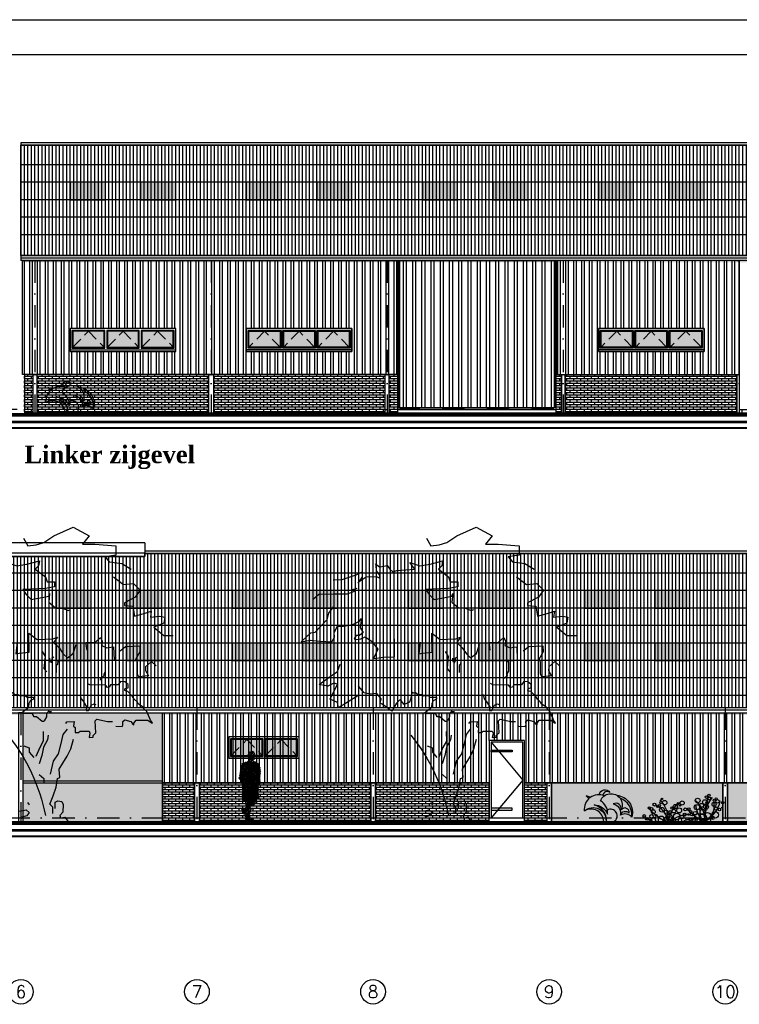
# Model space of a CAD drawing. Extents: x 0 to 139982, y -59400 to 0.
# Tile 8 of 20: x 29266 to 49700, y -27970 to 0. Entities that reach past the tile are written whole.
import ezdxf
from ezdxf.enums import TextEntityAlignment as Align

# ---------------------------------------------------------------- set-up
doc = ezdxf.new("R2010")
doc.units = 0
doc.header["$LTSCALE"] = 100
doc.header["$MEASUREMENT"] = 0
doc.linetypes.add('DASHDOT2', pattern=[12.7, 6.35, -3.175, 0, -3.175])
doc.linetypes.add('HIDDEN2', pattern=[4.7625, 3.175, -1.5875])
doc.layers.get('0').update_dxf_attribs({"linetype": 'CONTINUOUS'})
for name, color, linetype in [('00', 7, 'CONTINUOUS'), ('A--A$1C-_CIRKEL', 3, 'CONTINUOUS'), ('A--A21--_F1---', 8, 'CONTINUOUS'), ('A--A21--_F123-_SOLID', 25, 'CONTINUOUS'), ('A--A27--_F123-_SOLID', 7, 'CONTINUOUS'), ('A--A32--_F123-_SOLID', 7, 'CONTINUOUS'), ('A--A49--_F1---_SOLID', 16, 'CONTINUOUS'), ('A--L$2A-_F123-', 7, 'CONTINUOUS'), ('A--L$7A-_STRAMIEN', 1, 'DASHDOT2'), ('A--L20--_F123-_GEVELAANZIC', 7, 'CONTINUOUS'), ('A--L21--_F123-', 1, 'CONTINUOUS'), ('A--L27--_F123-', 1, 'CONTINUOUS'), ('A--L28S-_F123-', 1, 'CONTINUOUS'), ('A--L32--_F123-', 7, 'CONTINUOUS'), ('A--L91--', 7, 'CONTINUOUS'), ('A--L91--_F123-', 7, 'CONTINUOUS'), ('A--L93--_F123-', 7, 'CONTINUOUS'), ('A--L99--_F123-', 1, 'CONTINUOUS'), ('A--M$1A-_F123-_MAATV', 7, 'CONTINUOUS'), ('A--T$1A-_F123-_0_25MM', 2, 'CONTINUOUS')]:
    doc.layers.add(name, color=color, linetype=linetype)
doc.styles.add('ALFA-0_25', font='ROMANS')
doc.styles.add('DLV5', font='TIMESBD.TTF')
pattern_1 = [(0, (65100, -10527.225), (0, 66.675), []), (90, (65100, -10527.22), (-100, 66.675), [66.675, -66.675])]
pattern_2 = [(0, (55200, -10793.925), (0, 66.675), []), (90, (55200, -10793.92), (-100, 66.675), [66.675, -66.675])]

# ---------------------------------------------------------------- blocks, each defined once
blk = doc.blocks.new('BOOM')
at = {"layer": 'A--L99--_F123-', "color": 2}
for points in [[(428, 6137), (337, 5973), (155, 5992), (-9, 6046), (-228, 6192), (-647, 6374), (-993, 6192), (-847, 6010), (-1120, 6010), (-1575, 5973), (-1575, 5773), (-1339, 5737), (-1430, 5628), (-1703, 5591), (-1903, 5464)], [(2878, 4820), (2762, 4924), (2432, 4930), (2148, 4930), (1965, 4994), (2051, 5022), (1932, 5058)], [(2453, 4649), (2553, 4513), (2590, 4367), (2854, 4094), (2945, 4076), (3018, 4013), (3145, 3894), (2954, 3931), (2745, 3903), (2481, 3894), (2426, 3994), (2435, 4094), (2362, 4231), (2226, 4231), (2025, 4267), (1880, 4340), (1843, 4395), (1871, 4204), (1843, 4149), (1807, 4094), (1880, 4031), (1953, 4031), (1998, 3958), (1944, 3940), (1852, 3958), (1761, 4003), (1625, 3903), (1488, 3730), (1579, 3530), (1352, 3558), (1124, 3567), (1124, 3758), (1124, 3958)], [(569, 3885), (596, 3630), (523, 3649), (305, 3667), (314, 4076), (132, 3940), (-205, 3958), (-305, 3994), (-223, 3876), (-342, 3758), (-433, 3630), (-524, 3548), (-651, 3639), (-715, 3831)], [(-2449, 3373), (-2349, 3464), (-2218, 3347), (-2212, 3267), (-2278, 3152), (-2069, 3136), (-2039, 3192), (-2039, 3454), (-2009, 3512), (-2101, 3683), (-2097, 3794), (-1785, 3785), (-1667, 3687)], [(23, 3685), (-41, 3576), (-14, 3312), (-78, 3239)], [(-314, 3476), (-305, 3403), (-278, 3376), (-278, 3230)], [(1918, 2718), (2337, 2459), (2360, 2573), (2515, 2650), (2360, 2977), (2437, 2996), (2569, 2932), (2756, 2964), (2519, 3141), (2360, 3246), (2301, 3405)], [(-2264, 2193), (-2359, 2125), (-2368, 2138), (-2324, 2191), (-2312, 2231), (-2279, 2293), (-2242, 2381), (-2174, 2447), (-2163, 2476), (-2066, 2539), (-2042, 2586), (-1971, 2647), (-1936, 2703), (-1830, 2817), (-1795, 2822), (-1768, 2839), (-1771, 2875), (-1797, 2888), (-1837, 2892), (-1839, 2966), (-1765, 3023), (-1677, 3030), (-1626, 2959), (-1458, 2958), (-1433, 2905), (-1389, 2902), (-1347, 2953), (-1008, 2958), (-957, 2990)], [(-794, 2747), (-821, 2652), (-865, 2603), (-938, 2484), (-930, 2403), (-982, 2405), (-1039, 2519), (-1104, 2549), (-1139, 2536)], [(-1569, 2060), (-1710, 2058), (-1726, 2087), (-1724, 2164), (-1767, 2202), (-1897, 2164), (-1941, 2104), (-1965, 2093), (-1965, 2125), (-2012, 2191), (-2264, 2193)], [(-487, 2120), (-512, 2158), (-669, 2164), (-656, 2063), (-694, 2033), (-691, 1927), (-767, 1925), (-797, 1957), (-993, 1952), (-1012, 1908), (-993, 1819), (-1082, 1824), (-1080, 1859), (-1142, 1919), (-1126, 2177), (-1164, 2218), (-1395, 2164), (-1498, 2161)], [(-205, 171), (-205, 305), (-144, 370), (-213, 552), (-278, 743), (-309, 929), (-361, 947), (-348, 1133), (-426, 1263), (-521, 1411), (-595, 1575), (-656, 1784)], [(-105, 1866), (-92, 1766), (-5, 1610), (34, 1428), (90, 1250)], [(420, 1636), (303, 1593), (303, 1502), (207, 1385)], [(-261, 279), (-261, 418), (-318, 444), (-400, 431), (-430, 366), (-426, 197), (-361, 123), (-370, 79), (-465, 93), (-539, -3)], [(342, 409), (303, 361)], [(520, 218), (372, 249), (307, 188), (359, 119), (468, 88)]]:
    blk.add_lwpolyline(points, dxfattribs=at)
at = {"layer": 'A--L99--_F123-', "color": 8}
for points in [[(2456, 5238), (2258, 5241), (1956, 5342), (1825, 5412), (1825, 5299), (1919, 5165), (1871, 5211), (1742, 5302), (1511, 5308), (1443, 5272), (1443, 5339), (1514, 5433), (1520, 5552), (1538, 5580), (1450, 5516), (1352, 5528), (1285, 5549), (1224, 5470), (1160, 5412), (1071, 5440), (683, 5464), (792, 5609), (573, 5537), (355, 5573), (82, 5646), (100, 5537), (173, 5464), (-46, 5300), (-82, 5191), (-246, 5191), (-246, 5082), (-46, 5045), (446, 5027), (373, 4918), (264, 4809), (-9, 4863), (-119, 4882), (-137, 4936), (-119, 4754), (-264, 4627), (-392, 4627), (-537, 4572), (-592, 4590)], [(-1521, 5300), (-1739, 5136), (-1958, 5155), (-2103, 5009), (-1994, 4863), (-1757, 4736), (-1757, 4681), (-1939, 4663), (-1976, 4445), (-2231, 4518), (-2340, 4554), (-2322, 4427), (-2522, 4445), (-2631, 4427), (-2613, 4299), (-2395, 4208), (-2613, 4026), (-2813, 4026)], [(-952, 3712), (-924, 3876), (-1125, 3876), (-1243, 3985), (-1279, 3903), (-1270, 3812), (-1380, 3758), (-1461, 3776), (-1525, 3785), (-1534, 3503)], [(-1237, 3059), (-1245, 3103), (-1322, 3159), (-1317, 3198), (-1350, 3257), (-1352, 3440), (-1319, 3502)], [(-232, 3558), (-187, 3530), (-187, 3476), (-169, 3430)], [(-132, 3539), (-141, 3467), (-160, 3457)], [(-177, 2371), (-135, 2371), (-110, 2399), (-103, 2384), (-102, 2365), (-71, 2339), (-70, 2269), (-23, 2181), (-6, 2161), (26, 2164), (143, 2268), (204, 2266), (210, 2292), (234, 2333), (443, 2339), (472, 2354), (312, 2474), (307, 2563), (279, 2617), (204, 2652), (207, 2681), (349, 2686), (391, 2718), (493, 2713), (541, 2745), (613, 2745), (669, 2785), (710, 2782), (734, 2798), (758, 2753), (777, 2643), (796, 2582), (917, 2532), (976, 2604), (1008, 2632), (1081, 2559), (1181, 2386), (1340, 2504), (1390, 2541), (1436, 2559), (1413, 2654), (1504, 2773), (1650, 2759), (1782, 2786), (1905, 2927)], [(-517, 1996), (-426, 1879), (-383, 1684), (-326, 1463), (-213, 1307), (-148, 1025)], [(4, 1944), (-1, 1740), (77, 1601), (160, 1402)], [(86, 1012), (-9, 929), (-9, 821)]]:
    blk.add_lwpolyline(points, dxfattribs=at)
at = {"layer": 'A--L99--_F123-', "color": 2}
blk.add_arc((3832, -624), 3949, 140.8206, 169.0296, dxfattribs=at)
blk = doc.blocks.new('QD91052-')
at = {"layer": 'A--L91--_F123-', "color": 2, "linetype": 'CONTINUOUS'}
for points in [[(-126, 761, -0.696387), (175, 825, 0.55221), (-26, 747, 0.55221)], [(0, 0, 0.57656), (-550, 300, -0.656989), (76, 0, 0.36404), (-275, 475, -0.282928), (112, 206, 0.29071), (-95, 585, -1.028653), (498, 333)], [(-380, 681, 0.064029), (-499, 727, -0.079907), (-422, 646)], [(371, 744, -0.462509), (800, 125, 0.348616), (463, 660, 0.348616)], [(800, 125, 0.35875), (474, 179, -0.608075), (723, 236, 0.786587), (498, 333, 0.593872), (271, 502, -0.405187), (474, 179)]]:
    blk.add_lwpolyline(points, format="xyb", dxfattribs=at)
for centre, radius, start, end in [((-134, 342), 419, 68.3952, 185.7848), ((195, 160), 189, 302.1458, 119.3335)]:
    blk.add_arc(centre, radius, start, end, dxfattribs=at)
blk = doc.blocks.new('*X39')
at = {"color": 0}
for p, q in [((6299, 2091), (6415, 2207)), ((6308, 2051), (6452, 2196)), ((6319, 2013), (6482, 2175)), ((6326, 1970), (6502, 2146)), ((6329, 2171), (6342, 2184)), ((6341, 1936), (6508, 2102)), ((6370, 1915), (6501, 2046)), ((6395, 1891), (6486, 1982)), ((6419, 1866), (6465, 1911)), ((6120, 527), (6167, 574)), ((6134, 491), (6467, 824)), ((6156, 463), (6529, 836)), ((6179, 438), (6557, 815)), ((6188, 397), (6387, 596)), ((6214, 769), (6233, 789)), ((6224, 729), (6282, 787)), ((6229, 636), (6386, 793)), ((6229, 686), (6330, 786)), ((6456, 665), (6564, 773)), ((6203, 362), (6399, 558)), ((6218, 278), (6364, 424)), ((6219, 328), (6375, 485)), ((6240, 251), (6358, 369)), ((6290, 251), (6368, 329)), ((6339, 251), (6398, 310)), ((6389, 251), (6430, 293)), ((6438, 251), (6461, 274))]:
    blk.add_line(p, q, dxfattribs=at)
blk = doc.blocks.new('*X40')
at = {"color": 0}
for p, q in [((6040, 1437), (6506, 1903)), ((6057, 1404), (6540, 1887)), ((6059, 1506), (6419, 1866)), ((6071, 1566), (6395, 1891)), ((6080, 1377), (6571, 1868)), ((6082, 1627), (6370, 1915)), ((6597, 1174), (6090, 1681)), ((6091, 1686), (6341, 1936)), ((6606, 1214), (6098, 1722)), ((6103, 1351), (6600, 1849)), ((6107, 1751), (6247, 1892)), ((6627, 1244), (6109, 1761)), ((6115, 1314), (6620, 1819)), ((6647, 1273), (6121, 1798)), ((6121, 1270), (6633, 1782)), ((6127, 1226), (6645, 1745)), ((6132, 1826), (6182, 1875)), ((6133, 1183), (6651, 1702)), ((6652, 1317), (6135, 1834)), ((6651, 1367), (6157, 1862)), ((6650, 1418), (6190, 1878)), ((6648, 1470), (6230, 1888)), ((6653, 1514), (6268, 1899)), ((6659, 1557), (6298, 1919)), ((6667, 1599), (6332, 1934)), ((6659, 1657), (6445, 1871)), ((6650, 1715), (6461, 1904)), ((6465, 1911), (6472, 1918)), ((6633, 1782), (6517, 1898)), ((6616, 858), (6039, 1435)), ((6620, 904), (6051, 1473)), ((6608, 965), (6061, 1512)), ((6597, 1026), (6068, 1554)), ((6603, 1069), (6076, 1596)), ((6599, 1123), (6084, 1638)), ((6129, 882), (6651, 1404)), ((6134, 937), (6647, 1450)), ((6137, 989), (6652, 1504)), ((6138, 1040), (6660, 1562)), ((6141, 1142), (6658, 1659)), ((6150, 1101), (6667, 1618)), ((6577, 848), (6116, 1309)), ((6537, 838), (6123, 1252)), ((6496, 830), (6131, 1195)), ((6133, 837), (6652, 1355)), ((6144, 798), (6653, 1307)), ((6454, 822), (6144, 1133)), ((6187, 792), (6598, 1203)), ((6233, 789), (6596, 1152)), ((6240, 789), (6130, 898)), ((6187, 792), (6132, 847)), ((6291, 787), (6135, 943)), ((6341, 786), (6137, 991)), ((6385, 793), (6138, 1039)), ((6426, 800), (6147, 1080)), ((6282, 787), (6601, 1106)), ((6330, 786), (6601, 1057)), ((6386, 793), (6600, 1007)), ((6467, 824), (6608, 965)), ((6529, 836), (6616, 924)), ((6594, 852), (6624, 883))]:
    blk.add_line(p, q, dxfattribs=at)
blk = doc.blocks.new('QD93009-')
at = {"layer": 'A--L93--_F123-', "color": 2}
blk.add_blockref('*X40', (-6339, -251), dxfattribs=at)
at = {"layer": 'A--L93--_F123-', "color": 1}
blk.add_blockref('*X39', (-6339, -251), dxfattribs=at)
blk = doc.blocks.new('QD91053-')
at = {"layer": 'A--L91--_F123-', "color": 1, "linetype": 'CONTINUOUS'}
for centre, radius in [((-577, 534), 30.2), ((-548, 639), 24.9), ((-472, 535), 63), ((24, 525), 59.8), ((464, 593), 69.4), ((669, 552), 65.9), ((711, 692), 34.8), ((730, 536), 31.1), ((794, 648), 39.9), ((788, 743), 32.9), ((934, 600), 29.7), ((990, 639), 29.5), ((1026, 573), 49.1), ((1175, 536), 33.7), ((-907, 381), 30.2), ((-848, 357), 42.6), ((-797, 274), 58), ((-765, 478), 39.3), ((-672, 432), 31.1), ((-624, 450), 29.7), ((-552, 333), 67.2), ((-431, 273), 49.1), ((-315, 265), 43.1), ((-271, 382), 30.2), ((-213, 296), 52.8), ((-170, 425), 60.4), ((-63, 315), 70.6), ((-90, 510), 32.8), ((-38, 452), 14.7), ((112, 342), 44), ((210, 349), 36.6), ((264, 276), 32.9), ((396, 234), 52.4), ((444, 407), 76), ((539, 354), 28.2), ((574, 457), 55.8), ((604, 269), 72.5), ((704, 414), 65.5), ((930, 484), 58), ((982, 365), 46.9), ((1080, 342), 38.2), ((1160, 393), 13.9), ((-1055, 158), 35.3), ((-980, 73), 39.4), ((-891, 43), 20.7), ((-846, 147), 49.1), ((-713, 167), 27.8), ((-349, 123), 87), ((-131, 143), 92.3), ((16, 125), 51.3), ((98, 197), 42.7), ((160, 74), 31.1), ((203, 198), 22.9), ((260, 55), 42.6), ((304, 204), 43.7), ((462, 142), 82.9), ((743, 165), 90.8), ((884, 104), 49.6), ((961, 188), 91.4)]:
    blk.add_circle(centre, radius, dxfattribs=at)
for centre, radius, start, end in [((-1251, 7), 889, 359.5326, 43.0418), ((-25, 41), 695, 357.8699, 50.6155), ((2146, 182), 1479, 158.4887, 186.8224), ((1511, 123), 841, 138.8673, 187.727), ((284, 747), 836, 297.5671, 348.8381), ((355, 1555), 1743, 222.3394, 243.1782), ((-944, -85), 578, 8.4501, 66.3269), ((259, -22), 621, 121.2651, 177.9637), ((909, 917), 927, 215.8726, 255.444), ((964, 476), 554, 179.3256, 238.0735), ((435, 450), 502, 299.9325, 6.6118), ((-781, -569), 673, 57.7108, 112.0944), ((-786, 48), 60.9, 308.4217, 231.5783), ((-565, 48), 94.3, 329.4961, 210.5039), ((-421, -6), 116, 3.0381, 176.9619), ((-328, 17), 110, 351.203, 188.797), ((269, -770), 970, 93.3086, 127.4954), ((-203, -43), 75.3, 34.3778, 145.6222), ((-40, 34), 52.5, 319.7882, 220.2118), ((378, -843), 910, 71.3392, 109.4353), ((356, 55), 45.9, 298.6589, 241.3411), ((511, 25), 75.3, 352.0783, 187.9217), ((611, 105), 109, 303.8972, 236.1028), ((635, -34), 110, 26.4631, 153.5369), ((729, -11), 116, 12.9313, 167.0687), ((39, 752), 970, 310.5134, 310.5821), ((48, 5), 621, 0.9295, 0.9994), ((1252, 68), 578, 184.7691, 185.237), ((1088, 551), 673, 232.24, 232.8984)]:
    blk.add_arc(centre, radius, start, end, dxfattribs=at)
blk = doc.blocks.new('CIRKEL')
at = {"layer": 'A--A$1C-_CIRKEL'}
blk.add_circle((0, 0), 350, dxfattribs=at)

msp = doc.modelspace()

# ---------------------------------------------------------------- hatches: boundary and pattern name
at = {"layer": 'A--A21--_F1---'}
h = msp.add_hatch(dxfattribs=at)
h.set_pattern_fill('_U', color=256, scale=100, angle=90, style=0, pattern_type=0)
h.set_pattern_definition([(90, (0, -59400), (-100, 6e-15), [])])
h.paths.add_polyline_path([(29300, -6701.7), (29300, -3560), (81178, -3560), (81178, -3652), (109000, -3652), (109000, -3560), (110100, -3560), (110100, -6701.7)])
h = msp.add_hatch(dxfattribs=at)
h.set_pattern_fill('ANSI32', color=256, scale=600, angle=45, style=0)
h.set_pattern_definition([(90, (55200, -10793.92), (-225, 4e-14), []), (90, (55275, -10718.93), (-225, 4e-14), [])])
h.paths.add_polyline_path([(30700, -9428.6), (33700, -9428.6), (33700, -8776.7), (30700, -8776.7)], flags=16)
h.paths.add_polyline_path([(35700, -9428.6), (38700, -9428.6), (38700, -8776.7), (35700, -8776.7)], flags=16)
h.paths.add_polyline_path([(29350, -6838.5), (40000, -6838.5), (40000, -10076.7), (29350, -10076.7)])
h = msp.add_hatch(dxfattribs=at)
h.set_pattern_fill('ANSI32', color=256, scale=700, angle=45, style=0)
h.set_pattern_definition([(90, (0, -59400), (-262.5, 6e-14), []), (90, (87.5, -59312.5), (-262.5, 6e-14), [])])
h.paths.add_polyline_path([(40050, -11026.7), (44450, -11026.7), (44450, -6838.5), (40050, -6838.5)])
h = msp.add_hatch(dxfattribs=at)
h.set_pattern_fill('ANSI32', color=256, scale=600, angle=45, style=0)
h.paths.add_polyline_path([(44500, -10076.7), (49700, -10076.7), (49700, -6838.5), (44500, -6838.5)])
h.paths.add_polyline_path([(45700, -9428.6), (48700, -9428.6), (48700, -8776.7), (45700, -8776.7)], flags=16)
h = msp.add_hatch(dxfattribs=at)
h.set_pattern_fill('AR-BRSTD', color=256, scale=25, style=0)
h.set_pattern_definition(pattern_1)
h.paths.add_polyline_path([(29400, -11176.7), (29647.5, -11176.7), (29647.5, -10076.7), (29400, -10076.7)])
h = msp.add_hatch(dxfattribs=at)
h.set_pattern_fill('AR-BRSTD', color=256, scale=25, style=0)
h.set_pattern_definition(pattern_1)
h.paths.add_polyline_path([(29752.5, -11176.7), (34632.5, -11176.7), (34632.5, -10076.7), (29752.5, -10076.7)])
h = msp.add_hatch(dxfattribs=at)
h.set_pattern_fill('AR-BRSTD', color=256, scale=25, style=0)
h.set_pattern_definition(pattern_1)
h.paths.add_polyline_path([(34767.5, -11176.7), (39647.5, -11176.7), (39647.5, -10076.7), (34767.5, -10076.7)])
h = msp.add_hatch(dxfattribs=at)
h.set_pattern_fill('AR-BRSTD', color=256, scale=25, style=0)
h.set_pattern_definition(pattern_1)
h.paths.add_polyline_path([(39752.5, -11176.7), (40000, -11176.7), (40000, -10076.7), (39752.5, -10076.7)])
h = msp.add_hatch(dxfattribs=at)
h.set_pattern_fill('AR-BRSTD', color=256, scale=25, style=0)
h.set_pattern_definition(pattern_2)
h.paths.add_polyline_path([(44500, -10076.7), (44647.5, -10076.7), (44647.5, -11176.7), (44500, -11176.7)])
h = msp.add_hatch(dxfattribs=at)
h.set_pattern_fill('AR-BRSTD', color=256, scale=25, style=0)
h.set_pattern_definition(pattern_2)
h.paths.add_polyline_path([(44752.5, -10076.7), (49632.5, -10076.7), (49632.5, -11176.7), (44752.5, -11176.7)])
h = msp.add_hatch(dxfattribs=at)
h.set_pattern_fill('_U', color=256, scale=100, angle=90, style=0, pattern_type=0)
h.set_pattern_definition([(90, (0, -59400), (-100, 6e-15), [])])
h.paths.add_polyline_path([(3900, -19551), (3900, -15159.3), (5000, -15159.3), (5000, -15251.3), (32822, -15251.3), (32822, -15159.3), (84700, -15159.3), (84700, -19551), (33322, -19551)])
h = msp.add_hatch(dxfattribs=at)
h.set_pattern_fill('ANSI32', color=256, scale=600, angle=45, style=0)
h.paths.add_polyline_path([(33322, -21676), (33322, -19687.8), (69550, -19687.8), (69550, -21676), (43600, -21676), (43600, -20476), (42600, -20476), (42600, -21676)])
h = msp.add_hatch(dxfattribs=at)
h.set_pattern_fill('AR-BRSTD', color=256, scale=25, style=0)
h.paths.add_polyline_path([(33322, -22776), (34232.5, -22776), (34232.5, -21676), (33322, -21676)])
h.paths.add_polyline_path([(34367.5, -22776), (39232.5, -22776), (39232.5, -21676), (34367.5, -21676)])
h = msp.add_hatch(dxfattribs=at)
h.set_pattern_fill('AR-BRSTD', color=256, scale=25, style=0)
h.paths.add_polyline_path([(39367.5, -22776), (42600, -22776), (42600, -21676), (39367.5, -21676)])
h = msp.add_hatch(dxfattribs=at)
h.set_pattern_fill('AR-BRSTD', color=256, scale=25, style=0)
h.paths.add_polyline_path([(44232.5, -22776), (43600, -22776), (43600, -21676), (44232.5, -21676)])
h = msp.add_hatch(dxfattribs=at)
h.set_pattern_fill('AR-BRSTD', color=256, scale=25, style=0)
h.paths.add_polyline_path([(44367.5, -22776), (49232.5, -22776), (49232.5, -21676), (44367.5, -21676)])
h.paths.add_polyline_path([(49367.5, -22776), (54232.5, -22776), (54232.5, -21676), (49367.5, -21676)])
h.paths.add_polyline_path([(54367.5, -22776), (59232.5, -22776), (59232.5, -21676), (54367.5, -21676)])
h.paths.add_polyline_path([(59367.5, -22776), (64232.5, -22776), (64232.5, -21676), (59367.5, -21676)])
h.paths.add_polyline_path([(64367.5, -22776), (69247.5, -22776), (69247.5, -21676), (64367.5, -21676)])
h.paths.add_polyline_path([(69352.5, -22776), (69500, -22776), (69500, -21676), (69352.5, -21676)])

# ---------------------------------------------------------------- linework, layer by layer
for p, q in [((110100, -4121.8), (29300, -4121.8)), ((110100, -4618.1), (29300, -4618.1)), ((110100, -5114.5), (29300, -5114.5)), ((110100, -5610.8), (29300, -5610.8)), ((110100, -6107.2), (29300, -6107.2)), ((84700, -15721.1), (3900, -15721.1)), ((84700, -16217.4), (3900, -16217.4)), ((84700, -16713.8), (3900, -16713.8)), ((84700, -17210.2), (3900, -17210.2)), ((84700, -17706.5), (3900, -17706.5)), ((84700, -18202.9), (3900, -18202.9)), ((84700, -18699.2), (3900, -18699.2)), ((84700, -19195.6), (3900, -19195.6))]:
    msp.add_line(p, q, dxfattribs=at)
for points in [[(29300, -6701.7), (29300, -3560), (81178, -3560), (81178, -3652), (109000, -3652), (109000, -3560), (110100, -3560), (110100, -6701.7)], [(29350, -6838.5), (40000, -6838.5), (40000, -10076.7), (29350, -10076.7)], [(40050, -11026.7), (44450, -11026.7), (44450, -6838.5), (40050, -6838.5)], [(44500, -10076.7), (49700, -10076.7), (49700, -6838.5), (44500, -6838.5)], [(30700, -9428.6), (33700, -9428.6), (33700, -8776.7), (30700, -8776.7)], [(35700, -9428.6), (38700, -9428.6), (38700, -8776.7), (35700, -8776.7)], [(45700, -9428.6), (48700, -9428.6), (48700, -8776.7), (45700, -8776.7)], [(29400, -11176.7), (29647.5, -11176.7), (29647.5, -10076.7), (29400, -10076.7)], [(29752.5, -11176.7), (34632.5, -11176.7), (34632.5, -10076.7), (29752.5, -10076.7)], [(34767.5, -11176.7), (39647.5, -11176.7), (39647.5, -10076.7), (34767.5, -10076.7)], [(39752.5, -11176.7), (40000, -11176.7), (40000, -10076.7), (39752.5, -10076.7)], [(44500, -10076.7), (44647.5, -10076.7), (44647.5, -11176.7), (44500, -11176.7)], [(44752.5, -10076.7), (49632.5, -10076.7), (49632.5, -11176.7), (44752.5, -11176.7)], [(3900, -19551), (3900, -15159.3), (5000, -15159.3), (5000, -15251.3), (32822, -15251.3), (32822, -15159.3), (84700, -15159.3), (84700, -19551), (33322, -19551), (33322, -19551)], [(33322, -21676), (33322, -19687.8), (69550, -19687.8), (69550, -21676), (43600, -21676), (43600, -20476), (42600, -20476), (42600, -21676)], [(35200.2, -20976), (37200.2, -20976), (37200.2, -20376), (35200.2, -20376)], [(33322, -22776), (34232.5, -22776), (34232.5, -21676), (33322, -21676)], [(34367.5, -22776), (39232.5, -22776), (39232.5, -21676), (34367.5, -21676)], [(39367.5, -22776), (42600, -22776), (42600, -21676), (39367.5, -21676)], [(44232.5, -22776), (43600, -22776), (43600, -21676), (44232.5, -21676)], [(44367.5, -22776), (49232.5, -22776), (49232.5, -21676), (44367.5, -21676)], [(49367.5, -22776), (54232.5, -22776), (54232.5, -21676), (49367.5, -21676)]]:
    msp.add_lwpolyline(points, close=True, dxfattribs=at)
at = {"layer": 'A--A21--_F123-_SOLID'}
msp.add_solid([(29367.5, -21626), (29367.5, -19687.8), (33322, -21626), (33322, -19687.8)], dxfattribs=at)
at = {"layer": 'A--A21--_F123-_SOLID', "color": 27}
msp.add_solid([(29367.5, -22776), (29367.5, -21676), (33322, -22776), (33322, -21676)], dxfattribs=at)
at = {"layer": 'A--A27--_F123-_SOLID', "color": 25, "linetype": 'CONTINUOUS'}
for points in [[(30700, -5114.5), (30700, -4618.1), (31700, -5114.5), (31700, -4618.1)], [(32700, -5114.5), (32700, -4618.1), (33700, -5114.5), (33700, -4618.1)], [(35700, -5114.5), (35700, -4618.1), (36700, -5114.5), (36700, -4618.1)], [(37700, -5114.5), (37700, -4618.1), (38700, -5114.5), (38700, -4618.1)], [(40700, -5114.5), (40700, -4618.1), (41700, -5114.5), (41700, -4618.1)], [(42700, -5114.5), (42700, -4618.1), (43700, -5114.5), (43700, -4618.1)], [(45700, -5114.5), (45700, -4618.1), (46700, -5114.5), (46700, -4618.1)], [(47700, -5114.5), (47700, -4618.1), (48700, -5114.5), (48700, -4618.1)], [(30300, -16713.8), (30300, -16217.4), (31300, -16713.8), (31300, -16217.4)], [(32300, -16713.8), (32300, -16217.4), (33300, -16713.8), (33300, -16217.4)], [(35300, -16713.8), (35300, -16217.4), (36300, -16713.8), (36300, -16217.4)], [(37300, -16713.8), (37300, -16217.4), (38300, -16713.8), (38300, -16217.4)], [(40300, -16713.8), (40300, -16217.4), (41300, -16713.8), (41300, -16217.4)], [(42300, -16713.8), (42300, -16217.4), (43300, -16713.8), (43300, -16217.4)], [(45300, -16713.8), (45300, -16217.4), (46300, -16713.8), (46300, -16217.4)], [(47300, -16713.8), (47300, -16217.4), (48300, -16713.8), (48300, -16217.4)], [(30300, -18202.9), (30300, -17706.5), (31300, -18202.9), (31300, -17706.5)], [(32300, -18202.9), (32300, -17706.5), (33300, -18202.9), (33300, -17706.5)], [(35300, -18202.9), (35300, -17706.5), (36300, -18202.9), (36300, -17706.5)], [(37300, -18202.9), (37300, -17706.5), (38300, -18202.9), (38300, -17706.5)], [(40300, -18202.9), (40300, -17706.5), (41300, -18202.9), (41300, -17706.5)], [(42300, -18202.9), (42300, -17706.5), (43300, -18202.9), (43300, -17706.5)], [(45300, -18202.9), (45300, -17706.5), (46300, -18202.9), (46300, -17706.5)], [(47300, -18202.9), (47300, -17706.5), (48300, -18202.9), (48300, -17706.5)]]:
    msp.add_solid(points, dxfattribs=at)
at = {"layer": 'A--A32--_F123-_SOLID', "color": 25, "linetype": 'CONTINUOUS'}
for points in [[(30775, -9301.7), (30775, -8851.7), (31662.5, -9301.7), (31662.5, -8851.7)], [(31762.5, -9301.7), (31762.5, -8851.7), (32637.5, -9301.7), (32637.5, -8851.7)], [(32737.5, -9301.7), (32737.5, -8851.7), (33625, -9301.7), (33625, -8851.7)], [(36662.5, -9301.7), (36662.5, -8851.7), (35775, -9301.7), (35775, -8851.7)], [(37637.5, -9301.7), (37637.5, -8851.7), (36762.5, -9301.7), (36762.5, -8851.7)], [(38625, -9301.7), (38625, -8851.7), (37737.5, -9301.7), (37737.5, -8851.7)], [(46662.5, -9301.7), (46662.5, -8851.7), (45775, -9301.7), (45775, -8851.7)], [(47637.5, -9301.7), (47637.5, -8851.7), (46762.5, -9301.7), (46762.5, -8851.7)], [(48625, -9301.7), (48625, -8851.7), (47737.5, -9301.7), (47737.5, -8851.7)], [(35275.2, -20901), (35275.2, -20451), (36150.2, -20901), (36150.2, -20451)], [(36250.2, -20901), (36250.2, -20451), (37125.2, -20901), (37125.2, -20451)]]:
    msp.add_solid(points, dxfattribs=at)
at = {"layer": 'A--A49--_F1---_SOLID'}
for points in [[(29350, -6888.5), (29350, -6838.5), (110050, -6888.5), (110050, -6838.5)], [(29400, -10126.7), (29400, -10076.7), (40000, -10126.7), (40000, -10076.7)], [(44500, -10126.7), (44500, -10076.7), (49700, -10126.7), (49700, -10076.7)], [(33322, -19737.8), (33322, -19687.8), (3950, -19737.8), (3950, -19687.8)], [(84650, -19737.8), (84650, -19687.8), (33322, -19737.8), (33322, -19687.8)], [(42600, -21726), (42600, -21676), (33322, -21726), (33322, -21676)], [(43600, -21726), (43600, -21676), (69500, -21726), (69500, -21676)]]:
    msp.add_solid(points, dxfattribs=at)
at = {"layer": 'A--L$2A-_F123-', "color": 1}
msp.add_lwpolyline([(0, -59400), (0, 0), (114000, 0), (114000, -59400)], close=True, dxfattribs=at)
at = {"layer": 'A--L$2A-_F123-', "color": 4}
msp.add_lwpolyline([(1000, -58400), (113000, -58400), (113000, -1000), (1000, -1000)], close=True, dxfattribs=at)
at = {"layer": 'A--L$7A-_STRAMIEN'}
for p, q in [((29700, -6838.5), (29700, -11176.7)), ((34700, -6838.5), (34700, -11176.7)), ((39700, -6838.5), (39700, -11176.7)), ((44700, -6838.5), (44700, -11176.7)), ((49700, -6838.5), (49700, -11176.7)), ((49700, -6838.5), (49700, -11176.7)), ((34300, -19536.3), (34300, -22776)), ((39300, -19536.3), (39300, -22776)), ((44300, -19536.3), (44300, -22776)), ((49300, -19536.3), (49300, -22776)), ((29300, -19687.8), (29300, -22776))]:
    msp.add_line(p, q, dxfattribs=at)
at = {"layer": 'A--L20--_F123-_GEVELAANZIC', "color": 2, "linetype": 'CONTINUOUS'}
for points in [[(30700, -5114.5), (31700, -5114.5), (31700, -4618.1), (30700, -4618.1)], [(32700, -5114.5), (33700, -5114.5), (33700, -4618.1), (32700, -4618.1)], [(35700, -5114.5), (36700, -5114.5), (36700, -4618.1), (35700, -4618.1)], [(37700, -5114.5), (38700, -5114.5), (38700, -4618.1), (37700, -4618.1)], [(40700, -5114.5), (41700, -5114.5), (41700, -4618.1), (40700, -4618.1)], [(42700, -5114.5), (43700, -5114.5), (43700, -4618.1), (42700, -4618.1)], [(45700, -5114.5), (46700, -5114.5), (46700, -4618.1), (45700, -4618.1)], [(47700, -5114.5), (48700, -5114.5), (48700, -4618.1), (47700, -4618.1)], [(30300, -16713.8), (31300, -16713.8), (31300, -16217.4), (30300, -16217.4)], [(32300, -16713.8), (33300, -16713.8), (33300, -16217.4), (32300, -16217.4)], [(35300, -16713.8), (36300, -16713.8), (36300, -16217.4), (35300, -16217.4)], [(37300, -16713.8), (38300, -16713.8), (38300, -16217.4), (37300, -16217.4)], [(40300, -16713.8), (41300, -16713.8), (41300, -16217.4), (40300, -16217.4)], [(42300, -16713.8), (43300, -16713.8), (43300, -16217.4), (42300, -16217.4)], [(45300, -16713.8), (46300, -16713.8), (46300, -16217.4), (45300, -16217.4)], [(47300, -16713.8), (48300, -16713.8), (48300, -16217.4), (47300, -16217.4)], [(30300, -18202.9), (31300, -18202.9), (31300, -17706.5), (30300, -17706.5)], [(32300, -18202.9), (33300, -18202.9), (33300, -17706.5), (32300, -17706.5)], [(35300, -18202.9), (36300, -18202.9), (36300, -17706.5), (35300, -17706.5)], [(37300, -18202.9), (38300, -18202.9), (38300, -17706.5), (37300, -17706.5)], [(40300, -18202.9), (41300, -18202.9), (41300, -17706.5), (40300, -17706.5)], [(42300, -18202.9), (43300, -18202.9), (43300, -17706.5), (42300, -17706.5)], [(45300, -18202.9), (46300, -18202.9), (46300, -17706.5), (45300, -17706.5)], [(47300, -18202.9), (48300, -18202.9), (48300, -17706.5), (47300, -17706.5)]]:
    msp.add_lwpolyline(points, close=True, dxfattribs=at)
at = {"layer": 'A--L21--_F123-', "color": 3}
for p, q in [((81178, -3500), (29300, -3500)), ((110100, -6838.5), (29300, -6838.5)), ((29350, -10076.7), (29350, -6838.5)), ((40000, -11176.7), (40000, -6838.5)), ((40000, -10076.7), (29350, -10076.7)), ((29400, -10076.7), (29400, -11176.7)), ((44500, -10076.7), (49632.5, -10076.7)), ((110000, -11176.7), (29400, -11176.7)), ((32822, -14857.9), (5000, -14857.9)), ((84700, -15099.3), (32822, -15099.3)), ((3900, -19687.8), (33322, -19687.8)), ((33322, -19687.8), (84700, -19687.8)), ((33322, -21676), (42600, -21676)), ((43600, -21676), (69550, -21676)), ((4000, -22776), (69500, -22776))]:
    msp.add_line(p, q, dxfattribs=at)
for points in [[(29300, -3500), (29300, -6838.5)], [(32822, -14857.9), (32822, -15251.3)]]:
    msp.add_lwpolyline(points, dxfattribs=at)
at = {"layer": 'A--L27--_F123-', "color": 2, "linetype": 'CONTINUOUS'}
for p, q in [((81178, -3560), (29300, -3560)), ((29300, -6701.7), (110100, -6701.7)), ((29300, -6762.5), (110100, -6762.5)), ((32822, -15153.8), (5000, -15153.8)), ((32822, -15251.3), (5000, -15251.3)), ((84700, -15159.3), (32822, -15159.3)), ((33322, -19551), (3900, -19551)), ((84700, -19551), (33322, -19551)), ((33322, -19611.8), (3900, -19611.8)), ((84700, -19611.8), (33322, -19611.8)), ((33322, -22776), (33322, -19687.8)), ((29367.5, -21626), (33322, -21626)), ((29367.5, -21676), (33322, -21676))]:
    msp.add_line(p, q, dxfattribs=at)
at = {"layer": 'A--L28S-_F123-', "color": 2}
msp.add_line((49632.5, -10076.7), (49700, -10076.7), dxfattribs=at)
for points in [[(49632.5, -6838.5), (49700, -6838.5)], [(49767.5, -11076.7), (49767.5, -11176.7), (49632.5, -11176.7), (49632.5, -10076.7)]]:
    msp.add_lwpolyline(points, dxfattribs=at)
for points in [[(29752.5, -11176.7), (29647.5, -11176.7), (29647.5, -10076.7), (29752.5, -10076.7)], [(34767.5, -11176.7), (34632.5, -11176.7), (34632.5, -10076.7), (34767.5, -10076.7)], [(39752.5, -11176.7), (39647.5, -11176.7), (39647.5, -10076.7), (39752.5, -10076.7)], [(44752.5, -11176.7), (44647.5, -11176.7), (44647.5, -10076.7), (44752.5, -10076.7)], [(29232.5, -22776), (29367.5, -22776), (29367.5, -19687.8), (29232.5, -19687.8)], [(34232.5, -22776), (34367.5, -22776), (34367.5, -21676), (34232.5, -21676)], [(39232.5, -22776), (39367.5, -22776), (39367.5, -21676), (39232.5, -21676)], [(44232.5, -22776), (44367.5, -22776), (44367.5, -21676), (44232.5, -21676)], [(49232.5, -22776), (49367.5, -22776), (49367.5, -21676), (49232.5, -21676)]]:
    msp.add_lwpolyline(points, close=True, dxfattribs=at)
at = {"layer": 'A--L32--_F123-', "color": 1, "linetype": 'CONTINUOUS'}
for points in [[(40000, -11076.7), (44500, -11076.7), (44500, -6838.5), (40000, -6838.5)], [(44450, -11026.7), (40050, -11026.7), (40050, -6838.5), (44450, -6838.5)], [(49700, -11076.7), (54700, -11076.7), (54700, -6838.5), (49700, -6838.5)], [(30700, -9376.7), (33700, -9376.7), (33700, -8776.7), (30700, -8776.7)], [(30700, -9428.6), (33700, -9428.6), (33700, -8776.7), (30700, -8776.7)], [(30750, -9326.7), (31687.5, -9326.7), (31687.5, -8826.7), (30750, -8826.7)], [(30775, -9301.7), (31662.5, -9301.7), (31662.5, -8851.7), (30775, -8851.7)], [(31737.5, -9326.7), (32662.5, -9326.7), (32662.5, -8826.7), (31737.5, -8826.7)], [(31762.5, -9301.7), (32637.5, -9301.7), (32637.5, -8851.7), (31762.5, -8851.7)], [(32712.5, -9326.7), (33650, -9326.7), (33650, -8826.7), (32712.5, -8826.7)], [(32737.5, -9301.7), (33625, -9301.7), (33625, -8851.7), (32737.5, -8851.7)], [(38700, -9428.6), (35700, -9428.6), (35700, -8776.7), (38700, -8776.7)], [(38700, -9376.7), (35700, -9376.7), (35700, -8776.7), (38700, -8776.7)], [(36687.5, -9326.7), (35750, -9326.7), (35750, -8826.7), (36687.5, -8826.7)], [(36662.5, -9301.7), (35775, -9301.7), (35775, -8851.7), (36662.5, -8851.7)], [(37662.5, -9326.7), (36737.5, -9326.7), (36737.5, -8826.7), (37662.5, -8826.7)], [(37637.5, -9301.7), (36762.5, -9301.7), (36762.5, -8851.7), (37637.5, -8851.7)], [(38650, -9326.7), (37712.5, -9326.7), (37712.5, -8826.7), (38650, -8826.7)], [(38625, -9301.7), (37737.5, -9301.7), (37737.5, -8851.7), (38625, -8851.7)], [(48700, -9376.7), (45700, -9376.7), (45700, -8776.7), (48700, -8776.7)], [(48700, -9428.6), (45700, -9428.6), (45700, -8776.7), (48700, -8776.7)], [(46687.5, -9326.7), (45750, -9326.7), (45750, -8826.7), (46687.5, -8826.7)], [(46662.5, -9301.7), (45775, -9301.7), (45775, -8851.7), (46662.5, -8851.7)], [(47662.5, -9326.7), (46737.5, -9326.7), (46737.5, -8826.7), (47662.5, -8826.7)], [(47637.5, -9301.7), (46762.5, -9301.7), (46762.5, -8851.7), (47637.5, -8851.7)], [(48650, -9326.7), (47712.5, -9326.7), (47712.5, -8826.7), (48650, -8826.7)], [(48625, -9301.7), (47737.5, -9301.7), (47737.5, -8851.7), (48625, -8851.7)], [(35200.2, -20976), (37200.2, -20976), (37200.2, -20376), (35200.2, -20376)], [(35200.2, -20976), (37200.2, -20976), (37200.2, -20376), (35200.2, -20376)], [(35250.2, -20926), (36175.2, -20926), (36175.2, -20426), (35250.2, -20426)], [(35275.2, -20901), (36150.2, -20901), (36150.2, -20451), (35275.2, -20451)], [(36225.2, -20926), (37150.2, -20926), (37150.2, -20426), (36225.2, -20426)], [(36250.2, -20901), (37125.2, -20901), (37125.2, -20451), (36250.2, -20451)], [(42600, -22676), (43600, -22676), (43600, -20476), (42600, -20476)], [(42650, -22676), (43550, -22676), (43550, -20526), (42650, -20526)], [(42650, -20751), (43250, -20751), (43250, -20801), (42650, -20801)], [(42650, -22451), (43250, -22451), (43250, -22401), (42650, -22401)]]:
    msp.add_lwpolyline(points, close=True, dxfattribs=at)
at = {"layer": 'A--L32--_F123-', "color": 8, "linetype": 'HIDDEN2'}
for points in [[(30775, -9301.7), (31218.8, -8851.7), (31662.5, -9301.7)], [(31762.5, -9301.7), (32200, -8851.7), (32637.5, -9301.7)], [(32737.5, -9301.7), (33181.3, -8851.7), (33625, -9301.7)], [(36662.5, -9301.7), (36218.8, -8851.7), (35775, -9301.7)], [(37637.5, -9301.7), (37200, -8851.7), (36762.5, -9301.7)], [(38625, -9301.7), (38181.3, -8851.7), (37737.5, -9301.7)], [(46662.5, -9301.7), (46218.8, -8851.7), (45775, -9301.7)], [(47637.5, -9301.7), (47200, -8851.7), (46762.5, -9301.7)], [(48625, -9301.7), (48181.3, -8851.7), (47737.5, -9301.7)], [(35275.2, -20901), (35712.7, -20451), (36150.2, -20901)], [(36250.2, -20901), (36687.7, -20451), (37125.2, -20901)]]:
    msp.add_lwpolyline(points, dxfattribs=at)
at = {"layer": 'A--L32--_F123-', "color": 1}
msp.add_lwpolyline([(42796.9, -8917.9, 0, 75, 0), (42571.9, -8917.9, 0, 0, 0), (42128.1, -8917.9, 0, 0, 0), (42128.1, -8917.9, 0, 0, 0)], format="xyseb", dxfattribs=at)
at = {"layer": 'A--L32--_F123-', "color": 1, "linetype": 'CONTINUOUS'}
msp.add_lwpolyline([(42650, -20526), (43550, -21601), (42650, -22676)], dxfattribs=at)
at = {"layer": 'A--L99--_F123-', "color": 1, "linetype": 'DASHDOT2'}
for p, q in [((111750, -11076.7), (2250, -11076.7)), ((2250, -22676), (111750, -22676))]:
    msp.add_line(p, q, dxfattribs=at)
at = {"layer": 'A--L99--_F123-', "color": 2}
for points, const_width in [([(2250, -11224.3), (111750, -11224.3)], 100), ([(2250, -11424.3), (111750, -11424.3)], 75), ([(2250, -11599.3), (111750, -11599.3)], 50), ([(111750, -22823.6), (2250, -22823.6)], 100), ([(111750, -23023.6), (2250, -23023.6)], 75), ([(111750, -23198.6), (2250, -23198.6)], 50)]:
    msp.add_lwpolyline(points, dxfattribs=dict(at, const_width=const_width))

# ---------------------------------------------------------------- block references
at = {"linetype": 'CONTINUOUS', "xscale": -1.3104, "yscale": 1.3104, "zscale": 1.3104}
for p in [(29935.4, -22772.2), (41382.5, -22772.2)]:
    msp.add_blockref('BOOM', p, dxfattribs=at)
at = {"layer": '00'}
msp.add_blockref('QD93009-', (35784.7, -22726), dxfattribs=at)
at = {"layer": 'A--L91--'}
for name, p in [('QD91052-', (30563.6, -11176.7)), ('QD91052-', (45850.1, -22776)), ('QD91053-', (48053.6, -22776))]:
    msp.add_blockref(name, p, dxfattribs=at)
at = {"layer": 'A--M$1A-_F123-_MAATV'}
ref = msp.add_blockref('CIRKEL', (29300, -27613.9), dxfattribs=at)
ref.add_attrib('A', '6', dxfattribs={"layer": 'A--T$1A-_F123-_0_25MM', "height": 350, "style": 'ALFA-0_25'}).set_placement((29300, -27613.9), align=Align.MIDDLE_CENTER)
ref = msp.add_blockref('CIRKEL', (34300, -27613.9), dxfattribs=at)
ref.add_attrib('A', '7', dxfattribs={"layer": 'A--T$1A-_F123-_0_25MM', "height": 350, "style": 'ALFA-0_25'}).set_placement((34300, -27613.9), align=Align.MIDDLE_CENTER)
ref = msp.add_blockref('CIRKEL', (39300, -27613.9), dxfattribs=at)
ref.add_attrib('A', '8', dxfattribs={"layer": 'A--T$1A-_F123-_0_25MM', "height": 350, "style": 'ALFA-0_25'}).set_placement((39300, -27613.9), align=Align.MIDDLE_CENTER)
ref = msp.add_blockref('CIRKEL', (44300, -27613.9), dxfattribs=at)
ref.add_attrib('A', '9', dxfattribs={"layer": 'A--T$1A-_F123-_0_25MM', "height": 350, "style": 'ALFA-0_25'}).set_placement((44300, -27613.9), align=Align.MIDDLE_CENTER)
ref = msp.add_blockref('CIRKEL', (49300, -27613.9), dxfattribs=at)
ref.add_attrib('A', '10', dxfattribs={"layer": 'A--T$1A-_F123-_0_25MM', "height": 350, "style": 'ALFA-0_25'}).set_placement((49300, -27613.9), align=Align.MIDDLE_CENTER)

# ---------------------------------------------------------------- texts
at = {"layer": 'A--T$1A-_F123-_0_25MM', "color": 7, "style": 'DLV5'}
msp.add_text('Linker zijgevel', height=500, dxfattribs=at).set_placement((29400, -12599.3))

doc.saveas('drawing.dxf')
